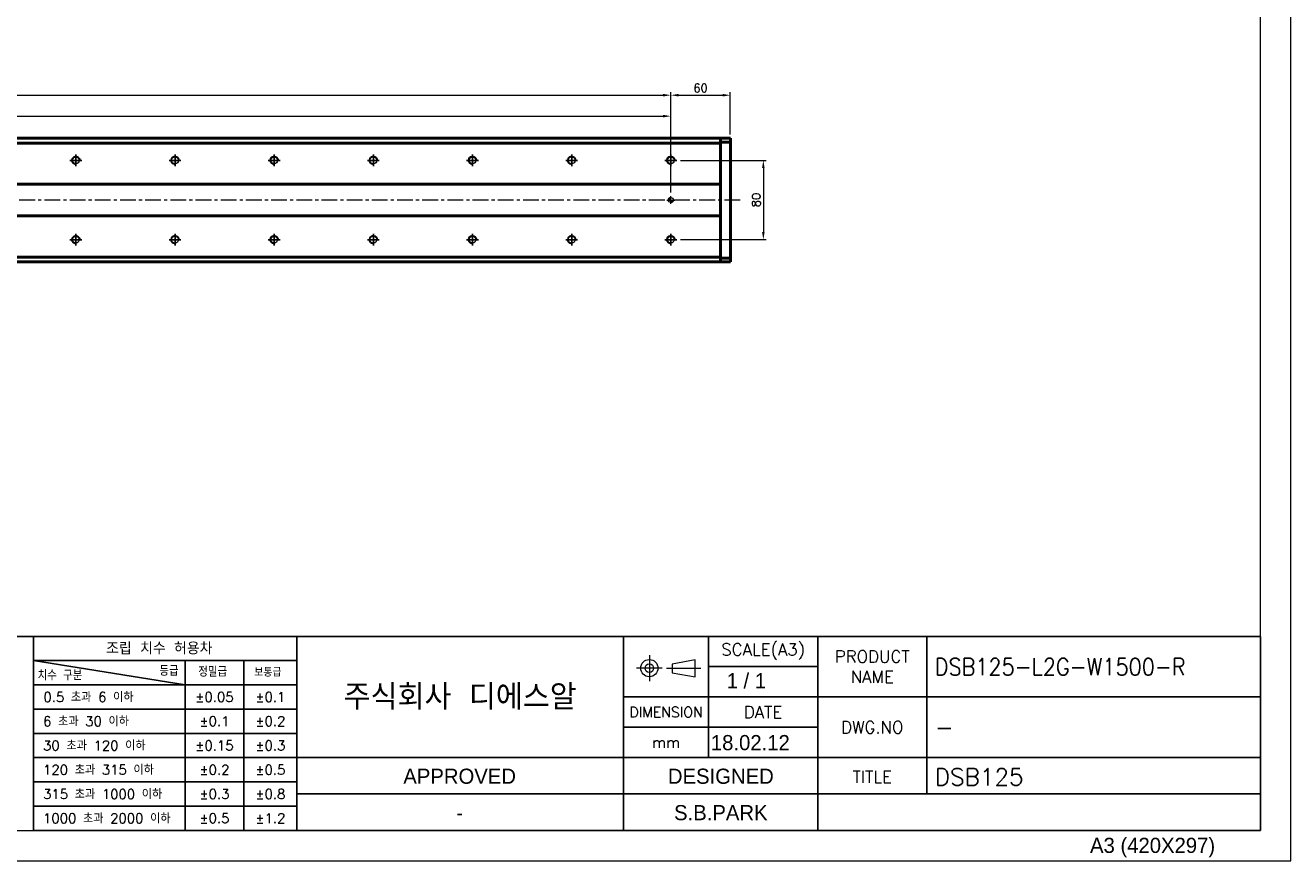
# Model space of a CAD drawing. Header units: millimetres. Extents: x 46891 to 51115, y 6223 to 10345.
# Tile 5 of 7: x 49839 to 51115, y 8529 to 9372. Entities that reach past the tile are written whole.
import ezdxf
from ezdxf.enums import TextEntityAlignment as Align

# ---------------------------------------------------------------- set-up
doc = ezdxf.new("R2010")
doc.units = ezdxf.units.MM
doc.header["$LTSCALE"] = 0.5
doc.linetypes.add('CENTER', pattern=[50.8, 31.75, -6.35, 6.35, -6.35])
doc.layers.get('0').update_dxf_attribs({"lineweight": 20})
doc.layers.add('1', color=1, linetype='CENTER', lineweight=13)
doc.layers.add('외형선(ISO)', color=7, linetype='Continuous', lineweight=50)
for name, color, linetype in [('3', 3, 'Continuous'), ('C', 1, 'CENTER'), ('DIM', 4, 'Continuous')]:
    doc.layers.add(name, color=color, linetype=linetype)
doc.styles.add('ACISOGDT', font='amgdt.shx')
doc.styles.add('DSR TEXT', font='romans.shx', dxfattribs={"bigfont": 'whgtxt.shx'})
doc.styles.get("Standard").update_dxf_attribs({"font": 'romans.shx', "bigfont": 'whgtxt.shx'})
doc.dimstyles.new('DSR', dxfattribs={"dimscale": 2, "dimtxt": 3, "dimasz": 3, "dimexe": 0.5, "dimexo": 0.5, "dimgap": 0.5, "dimtad": 1, "dimdsep": 46, "dimtxsty": 'Standard', "dimcen": 2.5, "dimclrd": 4, "dimclre": 4, "dimclrt": 2, "dimadec": 0, "dimazin": 2, "dimtfac": 1, "dimtmove": 0, "dimatfit": 3, "dimfxl": 0, "dimlwd": -1, "dimlwe": -1, "dimarcsym": 0})

# ---------------------------------------------------------------- blocks, each defined once
blk = doc.blocks.new('A$C13F00394')
for p, q in [((109.11, 28.14), (105.34, 27.43)), ((105.34, 27.43), (105.34, 26.01)), ((109.11, 25.3), (109.11, 28.14)), ((105.34, 26.01), (109.11, 25.3))]:
    blk.add_line(p, q)
for radius in [1.42, 0.71]:
    blk.add_circle((101.56, 26.76), radius)
at = {"layer": '1'}
for p, q in [((101.56, 28.89), (101.56, 24.63)), ((103.69, 26.76), (99.44, 26.76)), ((104.41, 26.76), (110.04, 26.76))]:
    blk.add_line(p, q, dxfattribs=at)
at = {"layer": '3'}
for p, q in [((0, 32), (-207.68, 32)), ((0, 32), (202.32, 32)), ((0, 32), (0, 0)), ((43.43, 32), (43.43, 0)), ((97.32, 32), (97.32, 12)), ((111.32, 32), (111.32, 12)), ((129.32, 32), (129.32, 0)), ((147.32, 32), (147.32, 6)), ((202.32, 32), (202.32, 0)), ((0, 28), (25, 24)), ((43.43, 28), (0, 28)), ((25, 28), (25, 0)), ((34.7, 28), (34.7, 0)), ((111.32, 27), (129.32, 27)), ((43.43, 24), (0, 24)), ((97.32, 22), (202.32, 22)), ((43.43, 20), (0, 20)), ((97.32, 17), (129.32, 17)), ((43.43, 16), (0, 16)), ((0, 12), (129.32, 12)), ((97.32, 12), (97.32, 0)), ((129.32, 12), (202.32, 12)), ((43.43, 8), (0, 8)), ((97.32, 6), (43.43, 6)), ((129.32, 6), (97.32, 6)), ((202.32, 6), (129.32, 6)), ((43.43, 4), (0, 4)), ((0, 0), (202.32, 0))]:
    blk.add_line(p, q, dxfattribs=at)
at = {"color": 0, "style": 'DSR TEXT'}
for s, height, p in [('조립 치수 허용차', 2, (11.97, 29.02)), ('등급', 1.5, (20.77, 25.52)), ('치수 구분', 1.5, (0.69, 24.78)), ('정밀급', 1.5, (27.18, 25.37)), ('보통급', 1.3, (36.41, 25.38)), (' 0.5 초과 6 이하', 1.6, (0.56, 21.19)), (' 6 초과 30 이하', 1.6, (0.49, 17.19)), (' 30 초과 120 이하', 1.6, (0.49, 13.19)), (' 120 초과 315 이하', 1.6, (0.49, 9.19)), (' 315 초과 1000 이하', 1.6, (0.49, 5.19)), (' 1000 초과 2000 이하', 1.6, (0.49, 1.19))]:
    blk.add_text(s, height=height, dxfattribs=at).set_placement(p)
at = {"color": 7, "style": 'ACISOGDT'}
for s, p in [('APPROVED', (70.28, 8.93)), ('DESIGNED', (113.35, 8.93))]:
    blk.add_text(s, height=2.5, dxfattribs=at).set_placement(p, align=Align.MIDDLE_CENTER)
at = {"color": 7, "attachment_point": 5, "style": 'DSR TEXT'}
for s, insert, char_height in [('SCALE(A3)', (120.32, 29.5), 2), ('PRODUCT\\PNAME', (138.32, 27), 2), ('주식회사 디에스알', (70.37, 22), 4.2), ('DIMENSION', (104.32, 19.5), 1.7), ('DATE', (120.32, 19.5), 2), ('DWG.NO', (138.32, 17), 2), ('mm', (104.32, 14.5), 1.8), ('TITLE', (138.32, 8.83), 2)]:
    blk.add_mtext(s, dxfattribs=dict(at, insert=insert, char_height=char_height))
at = {"color": 0, "char_height": 1.6, "attachment_point": 5, "style": 'DSR TEXT'}
for s, insert in [('%%P0.05', (29.85, 22)), ('%%P0.1', (39.07, 22)), ('%%P0.1', (29.85, 18)), ('%%P0.2', (39.07, 18)), ('%%P0.15', (29.85, 14)), ('%%P0.3', (39.07, 14)), ('%%P0.2', (29.85, 10)), ('%%P0.5', (39.07, 10)), ('%%P0.3', (29.85, 6)), ('%%P0.8', (39.07, 6)), ('%%P0.5', (29.85, 2)), ('%%P1.2', (39.07, 2))]:
    blk.add_mtext(s, dxfattribs=dict(at, insert=insert))
blk = doc.blocks.new('A$C1C1952E1')
at = {"color": 1}
blk.add_lwpolyline([(0, 0), (420, 0), (420, 297), (0, 297)], close=True, dxfattribs=at)
at = {"color": 3}
blk.add_lwpolyline([(5, 5), (415, 5), (415, 292), (5, 292)], close=True, dxfattribs=at)
at = {"color": 7, "style": 'ACISOGDT'}
blk.add_text('A3 (420X297)', height=2.5, dxfattribs=at).set_placement((386.91, 1.28))
blk = doc.blocks.new('A$C33E56CC6')
h = blk.add_hatch()
h.set_pattern_fill('ANSI31', color=256, style=0)
h.set_pattern_definition([(45, (-7065.45672, -6508.5399), (-0.0883883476, 0.0883883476), [])])
h.paths.add_polyline_path([(4, 6.5, 0.414214), (1.5, 4), (4, 4)])
h.paths.add_polyline_path([(6.5, 4), (4, 4), (4, 1.5, 0.414214)])
blk.add_circle((4, 4), 2.5)
at = {"layer": '1'}
for p, q in [((0, 4), (8, 4)), ((4, 0), (4, 8))]:
    blk.add_line(p, q, dxfattribs=at)
blk = doc.blocks.new('tap8')
blk.add_circle((0, 0), 3.4)
at = {"layer": 'C', "color": 1, "linetype": 'CENTER'}
for p, q in [((-6, 0), (6, 0)), ((0, -6), (0, 6))]:
    blk.add_line(p, q, dxfattribs=at)
at = {"layer": 'DIM', "color": 3}
blk.add_arc((0, 0), 4, 263.8455, 189.4314, dxfattribs=at)
blk = doc.blocks.new('*D90')
at = {"color": 1, "linetype": 'ByBlock'}
for p, q in [((48790.2, 9203), (48790.2, 9283)), ((48798, 9280), (50482.4, 9280)), ((50490.2, 9203), (50490.2, 9283))]:
    blk.add_line(p, q, dxfattribs=at)
at = {"color": 1}
for points in [[(48798, 9281.3), (48798, 9278.7), (48790.2, 9280)], [(50482.4, 9281.3), (50482.4, 9278.7), (50490.2, 9280)]]:
    blk.add_solid(points, dxfattribs=at)
at = {"layer": 'Defpoints', "color": 0}
for p in [(50490.2, 9280), (48790.2, 9199.4), (50490.2, 9199.4)]:
    blk.add_point(p, dxfattribs=at)
at = {"color": 3, "insert": (49640.2, 9287.2), "char_height": 8.4, "attachment_point": 5, "style": 'DSR TEXT'}
blk.add_mtext('1700%%P0.02', dxfattribs=at)
blk = doc.blocks.new('*D91')
at = {"color": 1, "linetype": 'ByBlock'}
for p, q in [((48790.2, 9246.6), (48790.2, 9304.1)), ((50490.2, 9246.6), (50490.2, 9304.1)), ((48798, 9301.1), (50482.4, 9301.1))]:
    blk.add_line(p, q, dxfattribs=at)
at = {"color": 1}
for points in [[(48798, 9302.4), (48798, 9299.8), (48790.2, 9301.1)], [(50482.4, 9302.4), (50482.4, 9299.8), (50490.2, 9301.1)]]:
    blk.add_solid(points, dxfattribs=at)
at = {"layer": 'Defpoints', "color": 0}
for p in [(50490.2, 9301.1), (48790.2, 9243), (50490.2, 9243)]:
    blk.add_point(p, dxfattribs=at)
at = {"color": 3, "insert": (49640.2, 9308.3), "char_height": 8.4, "attachment_point": 5, "style": 'DSR TEXT'}
blk.add_mtext('17X100PITCH=1700', dxfattribs=at)
blk = doc.blocks.new('*D92')
at = {"color": 1, "linetype": 'ByBlock'}
for p, q in [((50490.2, 9246.6), (50490.2, 9304.1)), ((50550.2, 9261.5), (50550.2, 9304.1)), ((50498, 9301.1), (50542.4, 9301.1))]:
    blk.add_line(p, q, dxfattribs=at)
at = {"color": 1}
for points in [[(50498, 9302.4), (50498, 9299.8), (50490.2, 9301.1)], [(50542.4, 9302.4), (50542.4, 9299.8), (50550.2, 9301.1)]]:
    blk.add_solid(points, dxfattribs=at)
at = {"layer": 'Defpoints', "color": 0}
for p in [(50550.2, 9301.1), (50550.2, 9257.9), (50490.2, 9243)]:
    blk.add_point(p, dxfattribs=at)
at = {"color": 3, "insert": (50520.2, 9308.3), "char_height": 8.4, "attachment_point": 5, "style": 'DSR TEXT'}
blk.add_mtext('60', dxfattribs=at)
blk = doc.blocks.new('*D94')
at = {"color": 1, "linetype": 'ByBlock'}
for p, q in [((50499.9, 9235.4), (50586.5, 9235.4)), ((50583.5, 9227.6), (50583.5, 9163.2)), ((50499.9, 9155.4), (50586.5, 9155.4))]:
    blk.add_line(p, q, dxfattribs=at)
at = {"color": 1}
for points in [[(50582.2, 9227.6), (50584.8, 9227.6), (50583.5, 9235.4)], [(50582.2, 9163.2), (50584.8, 9163.2), (50583.5, 9155.4)]]:
    blk.add_solid(points, dxfattribs=at)
at = {"layer": 'Defpoints', "color": 0}
for p in [(50496.3, 9235.4), (50496.3, 9155.4), (50583.5, 9155.4)]:
    blk.add_point(p, dxfattribs=at)
at = {"color": 3, "insert": (50576.3, 9195.4), "char_height": 8.4, "attachment_point": 5, "rotation": 90, "style": 'DSR TEXT'}
blk.add_mtext('80', dxfattribs=at)

msp = doc.modelspace()

# ---------------------------------------------------------------- linework, layer by layer
at = {"layer": '1'}
msp.add_line((50560.2079, 9195.38862), (48740.2079, 9195.38862), dxfattribs=at)
at = {"layer": '3'}
for p in [(51084.73828, 8755.28101), (49847.4003, 8559.57464)]:
    msp.add_line(p, (51084.73828, 8559.57464), dxfattribs=at)
at = {"layer": '외형선(ISO)'}
for p, q in [((50540.2079, 9257.88862), (48760.2079, 9257.88862)), ((48760.2079, 9252.88862), (50540.2079, 9252.88862)), ((50540.2079, 9257.00994), (50540.2079, 9257.88862)), ((50540.2079, 9257.88862), (50540.2079, 9257.00994)), ((50540.2079, 9257.88862), (50550.2079, 9257.88862)), ((50540.2079, 9257.00994), (50540.2079, 9252.88862)), ((50540.2079, 9253.88862), (50540.2079, 9257.00994)), ((50540.2079, 9253.88862), (50550.2079, 9253.88862)), ((50540.2079, 9252.88862), (50540.2079, 9211.38862)), ((50550.2079, 9257.00994), (50550.2079, 9257.88862)), ((50550.2079, 9257.00994), (50550.2079, 9253.88862)), ((50550.2079, 9253.88862), (50550.2079, 9136.88862)), ((50540.2079, 9211.38862), (48760.2079, 9211.38862)), ((50540.2079, 9211.38862), (50540.2079, 9210.53506)), ((50540.2079, 9210.53506), (50540.2079, 9210.18151)), ((50540.2079, 9210.18151), (50540.2079, 9180.59572)), ((50540.2079, 9180.59572), (50540.2079, 9210.18151)), ((48760.2079, 9179.38862), (50540.2079, 9179.38862)), ((50540.2079, 9180.59572), (50540.2079, 9180.24217)), ((50540.2079, 9180.24217), (50540.2079, 9179.38862)), ((50540.2079, 9179.38862), (50540.2079, 9137.88862)), ((50540.2079, 9137.88862), (48760.2079, 9137.88862)), ((50540.2079, 9137.88862), (50540.2079, 9133.7673)), ((50540.2079, 9132.88862), (48760.2079, 9132.88862)), ((50540.2079, 9133.7673), (50540.2079, 9136.88862)), ((50540.2079, 9136.88862), (50550.2079, 9136.88862)), ((50540.2079, 9132.88862), (50540.2079, 9133.7673)), ((50540.2079, 9133.7673), (50540.2079, 9132.88862)), ((50540.2079, 9132.88862), (50550.2079, 9132.88862)), ((50550.2079, 9136.88862), (50550.2079, 9133.7673)), ((50550.2079, 9132.88862), (50550.2079, 9133.7673))]:
    msp.add_line(p, q, dxfattribs=at)

# ---------------------------------------------------------------- block references
at = {"xscale": 6.115824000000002, "yscale": 6.115824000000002, "zscale": 6.115824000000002}
for name, p in [('A$C1C1952E1', (48546.67132, 8528.99552)), ('A$C13F00394', (49847.4003, 8559.57464))]:
    msp.add_blockref(name, p, dxfattribs=at)
at = {"rotation": 90}
for p in [(49890.2079, 9235.38862), (49990.2079, 9235.38862), (50090.2079, 9235.38862), (50190.2079, 9235.38862), (50290.2079, 9235.38862), (50390.2079, 9235.38862), (50490.2079, 9235.38862), (49890.2079, 9155.38862), (49990.2079, 9155.38862), (50090.2079, 9155.38862), (50190.2079, 9155.38862), (50290.2079, 9155.38862), (50390.2079, 9155.38862), (50490.2079, 9155.38862)]:
    msp.add_blockref('tap8', p, dxfattribs=at)
msp.add_blockref('A$C33E56CC6', (50486.2079, 9191.38862))

# ---------------------------------------------------------------- texts
at = {"color": 2, "style": 'DSR TEXT', "width": 0.9}
msp.add_text('DSB125-L2G-W1500-R', height=17.1243072, dxfattribs=at).set_placement((50756.38313, 8716.02753))
at = {"color": 2}
for s, height, style, p in [('1 / 1', 15.28956, 'ACISOGDT', (50546.47296, 8702.85966)), ('18.02.12', 15.28956, 'ACISOGDT', (50530.58385, 8640.45354)), ('-', 17.12431, 'DSR TEXT', (50756.38313, 8654.86929)), ('DSB125', 17.124307, 'DSR TEXT', (50756.38313, 8604.87439))]:
    msp.add_text(s, height=height, dxfattribs=dict(at, style=style)).set_placement(p)
at = {"color": 2, "style": 'ACISOGDT'}
for s, p in [('-', (50277.23841, 8577.46462)), ('S.B.PARK', (50540.60608, 8577.46462))]:
    msp.add_text(s, height=15.28956, dxfattribs=at).set_placement(p, align=Align.MIDDLE_CENTER)

# ---------------------------------------------------------------- dimensions: what is measured, and where the dimension line sits
for base, p1, p2, text, picture, middle in [((50490.2079, 9301.12355), (48790.2079, 9243.00026), (50490.2079, 9243.00026), '17X100PITCH=<>', '*D91', (49640.2079, 9308.32355)), ((50490.2079, 9280.01189), (48790.2079, 9199.38862), (50490.2079, 9199.38862), '<>%%P0.02', '*D90', (49640.2079, 9287.21189))]:
    dim = msp.add_linear_dim(base=base, p1=p1, p2=p2, text=text, dimstyle='DSR', override={"dimscale": 3, "dimtxt": 2.8, "dimasz": 2.600136, "dimexe": 1, "dimexo": 1.2, "dimgap": 1, "dimdec": 4, "dimtxsty": 'DSR TEXT', "dimclrd": 1, "dimclre": 1, "dimclrt": 3, "dimtdec": 4, "dimtix": 1})
    dim.commit()
    dim.dimension.update_dxf_attribs({"geometry": picture, "text_midpoint": middle})
dim = msp.add_linear_dim(base=(50550.2079, 9301.12355), p1=(50490.2079, 9243.00026), p2=(50550.2079, 9257.88862), dimstyle='DSR', override={"dimscale": 3, "dimtxt": 2.8, "dimasz": 2.600136, "dimexe": 1, "dimexo": 1.2, "dimgap": 1, "dimdec": 4, "dimtxsty": 'DSR TEXT', "dimclrd": 1, "dimclre": 1, "dimclrt": 3, "dimtdec": 4, "dimtix": 1})
dim.commit()
dim.dimension.update_dxf_attribs({"geometry": '*D92', "text_midpoint": (50520.2079, 9308.32355)})
dim = msp.add_linear_dim(base=(50583.45724, 9155.38862), p1=(50496.25487, 9235.38862), p2=(50496.25487, 9155.38862), angle=90, dimstyle='DSR', override={"dimscale": 3, "dimtxt": 2.8, "dimasz": 2.600136, "dimexe": 1, "dimexo": 1.2, "dimgap": 1, "dimdec": 4, "dimtxsty": 'DSR TEXT', "dimclrd": 1, "dimclre": 1, "dimclrt": 3, "dimtdec": 4, "dimtix": 1})
dim.commit()
dim.dimension.update_dxf_attribs({"geometry": '*D94', "text_midpoint": (50576.25724, 9195.38862)})

doc.saveas('drawing.dxf')
